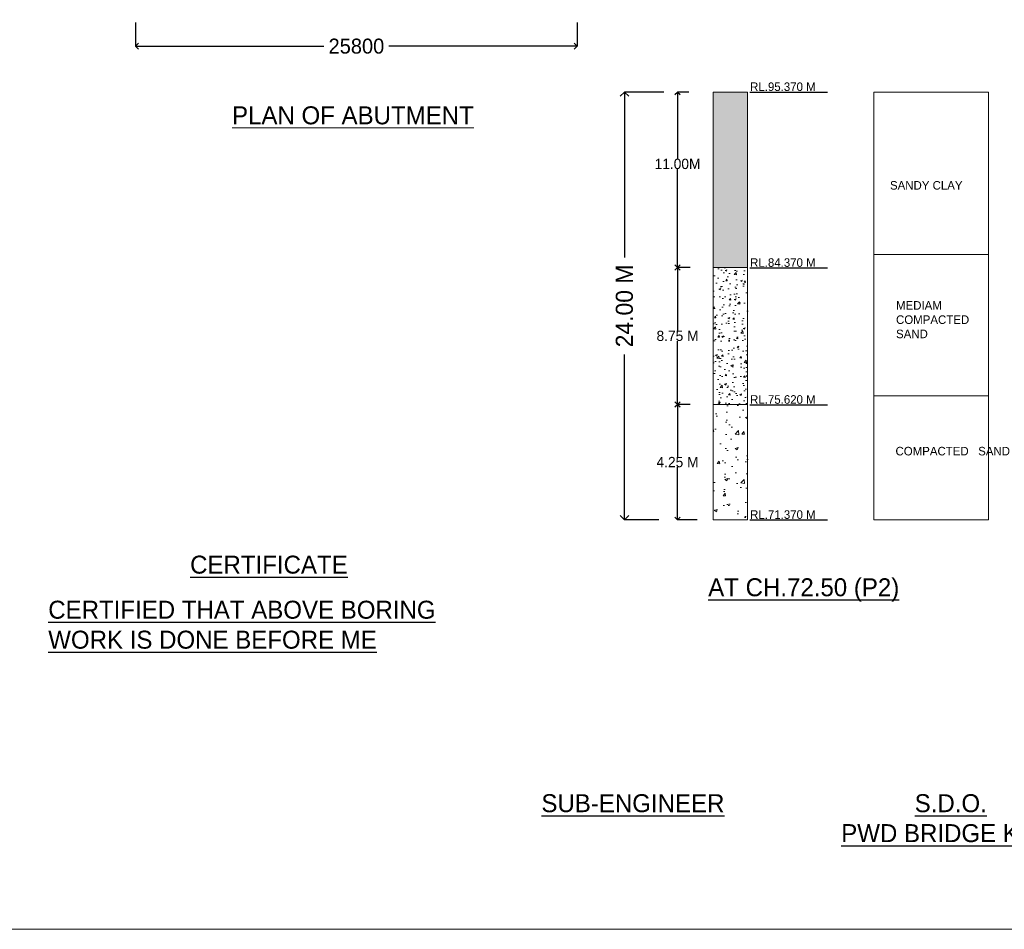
# Model space of a CAD drawing. Header units: millimetres. Extents: x -20950785 to 389010297, y -11535949 to 14056629.
# Tile 42 of 256: x 9354167 to 9411682, y -423663 to -370513. Entities that reach past the tile are written whole.
import ezdxf

# ---------------------------------------------------------------- set-up
doc = ezdxf.new("R2010")
doc.units = ezdxf.units.MM
doc.header["$LTSCALE"] = 60
doc.header["$MEASUREMENT"] = 0
doc.dimstyles.get("Standard").update_dxf_attribs({"dimtxt": 400, "dimasz": 215, "dimexe": 0.18, "dimexo": 0.0625, "dimgap": 0.09, "dimtad": 0, "dimtih": 1, "dimtoh": 1, "dimdec": 0, "dimzin": 4, "dimdsep": 46, "dimtxsty": 'Standard', "dimblk": 'OPEN90', "dimcen": 0, "dimadec": 0, "dimazin": 1, "dimtfac": 1, "dimtdec": 0, "dimtix": 1, "dimtofl": 0, "dimtmove": 0, "dimatfit": 3, "dimldrblk": 'OPEN30', "dimfxl": 1, "dimtolj": 1, "dimtzin": 0, "dimarcsym": 0})

# ---------------------------------------------------------------- blocks, each defined once
blk = doc.blocks.new('_Open90')
at = {"color": 0, "linetype": 'ByBlock', "lineweight": -2}
for p, q in [((0, 0), (-1, 0)), ((-0.5, 0.5), (0, 0)), ((0, 0), (-0.5, -0.5))]:
    blk.add_line(p, q, dxfattribs=at)
blk = doc.blocks.new('*D1575')
at = {"color": 0, "linetype": 'Continuous', "lineweight": -2, "ltscale": 20, "transparency": 16777216}
for p, q in [((9360936, -370671), (9360936, -372063)), ((9386736, -370671), (9386736, -372063)), ((9361286, -372063), (9371940, -372063)), ((9386386, -372063), (9375732, -372063))]:
    blk.add_line(p, q, dxfattribs=at)
at = {"layer": 'Defpoints', "color": 0, "linetype": 'Continuous', "lineweight": 9, "ltscale": 20, "transparency": 16777216}
for p in [(9360936, -370671), (9386736, -370671), (9386736, -372063)]:
    blk.add_point(p, dxfattribs=at)
at = {"color": 0, "linetype": 'Continuous', "lineweight": -2, "ltscale": 20, "transparency": 16777216, "xscale": 350, "yscale": 350, "zscale": 350, "rotation": 180}
blk.add_blockref('_Open90', (9360936, -372063), dxfattribs=at)
at = {"color": 0, "linetype": 'Continuous', "lineweight": -2, "ltscale": 20, "transparency": 16777216, "xscale": 350, "yscale": 350, "zscale": 350}
blk.add_blockref('_Open90', (9386736, -372063), dxfattribs=at)
at = {"color": 0, "linetype": 'Continuous', "lineweight": 9, "ltscale": 20, "transparency": 16777216, "insert": (9373836, -372063), "char_height": 700, "attachment_point": 5}
blk.add_mtext('\\A1;{\\H1.25x;25800}', dxfattribs=at)
blk = doc.blocks.new('_Open30')
at = {"color": 0, "linetype": 'ByBlock', "lineweight": -2}
for p, q in [((-1, 0.27), (0, 0)), ((0, 0), (-1, -0.27)), ((0, 0), (-1, 0))]:
    blk.add_line(p, q, dxfattribs=at)
blk = doc.blocks.new('*D1630')
at = {"color": 0, "lineweight": -2, "ltscale": 20, "transparency": 16777216}
for p, q in [((9393259, -374740), (9392594, -374740)), ((9392594, -375040), (9392594, -378643)), ((9392594, -384690), (9392594, -379243)), ((9393339, -384990), (9392594, -384990))]:
    blk.add_line(p, q, dxfattribs=at)
at = {"layer": 'Defpoints', "color": 0, "lineweight": 9, "ltscale": 20, "transparency": 16777216}
for p in [(9392594, -374740), (9393259, -374740), (9393339, -384990)]:
    blk.add_point(p, dxfattribs=at)
at = {"color": 0, "lineweight": -2, "ltscale": 20, "transparency": 16777216, "xscale": 300, "yscale": 300, "zscale": 300}
for p, rotation in [((9392594, -374740), 90), ((9392594, -384990), 270)]:
    blk.add_blockref('_Open90', p, dxfattribs=dict(at, rotation=rotation))
at = {"color": 0, "lineweight": 9, "ltscale": 20, "transparency": 16777216, "insert": (9392594, -378943), "char_height": 400, "attachment_point": 5}
blk.add_mtext('\\A1;{\\H1.5x;11.00M}', dxfattribs=at)
blk = doc.blocks.new('*D1631')
at = {"color": 0, "lineweight": -2, "ltscale": 20, "transparency": 16777216}
for p, q in [((9393339, -384990), (9392594, -384990)), ((9392594, -385290), (9392594, -388690)), ((9392594, -392690), (9392594, -389290)), ((9393339, -392990), (9392594, -392990))]:
    blk.add_line(p, q, dxfattribs=at)
at = {"layer": 'Defpoints', "color": 0, "lineweight": 9, "ltscale": 20, "transparency": 16777216}
for p in [(9392594, -384990), (9393339, -384990), (9393339, -392990)]:
    blk.add_point(p, dxfattribs=at)
at = {"color": 0, "lineweight": -2, "ltscale": 20, "transparency": 16777216, "xscale": 300, "yscale": 300, "zscale": 300}
for p, rotation in [((9392594, -384990), 90), ((9392594, -392990), 270)]:
    blk.add_blockref('_Open90', p, dxfattribs=dict(at, rotation=rotation))
at = {"color": 0, "lineweight": 9, "ltscale": 20, "transparency": 16777216, "insert": (9392594, -388990), "char_height": 400, "attachment_point": 5}
blk.add_mtext('\\A1;{\\H1.5x;8.75 M}', dxfattribs=at)
blk = doc.blocks.new('*D1632')
at = {"color": 0, "lineweight": -2, "ltscale": 20, "transparency": 16777216}
for p, q in [((9393339, -392990), (9392594, -392990)), ((9392594, -393290), (9392594, -396065)), ((9392594, -399440), (9392594, -396665)), ((9393735, -399740), (9392594, -399740))]:
    blk.add_line(p, q, dxfattribs=at)
at = {"layer": 'Defpoints', "color": 0, "lineweight": 9, "ltscale": 20, "transparency": 16777216}
for p in [(9392594, -392990), (9393339, -392990), (9393735, -399740)]:
    blk.add_point(p, dxfattribs=at)
at = {"color": 0, "lineweight": -2, "ltscale": 20, "transparency": 16777216, "xscale": 300, "yscale": 300, "zscale": 300}
for p, rotation in [((9392594, -392990), 90), ((9392594, -399740), 270)]:
    blk.add_blockref('_Open90', p, dxfattribs=dict(at, rotation=rotation))
at = {"color": 0, "lineweight": 9, "ltscale": 20, "transparency": 16777216, "insert": (9392594, -396365), "char_height": 400, "attachment_point": 5}
blk.add_mtext('\\A1;{\\H1.5x;4.25 M}', dxfattribs=at)
blk = doc.blocks.new('*D1633')
at = {"color": 0, "lineweight": -2, "transparency": 16777216}
for p, q in [((9391788, -374740), (9389492, -374740)), ((9389492, -375240), (9389492, -384406)), ((9389492, -399240), (9389492, -390073)), ((9391497, -399740), (9389492, -399740))]:
    blk.add_line(p, q, dxfattribs=at)
at = {"layer": 'Defpoints', "color": 0, "lineweight": 9, "transparency": 16777216}
for p in [(9391788, -374740), (9389492, -399740), (9391497, -399740)]:
    blk.add_point(p, dxfattribs=at)
at = {"color": 0, "lineweight": -2, "transparency": 16777216, "xscale": 500, "yscale": 500, "zscale": 500}
for p, rotation in [((9389492, -374740), 90), ((9389492, -399740), 270)]:
    blk.add_blockref('_Open90', p, dxfattribs=dict(at, rotation=rotation))
at = {"color": 0, "transparency": 16777216, "insert": (9389492, -387240), "char_height": 1000, "attachment_point": 5, "rotation": 90}
blk.add_mtext('\\A1;24.00 M', dxfattribs=at)

msp = doc.modelspace()

# ---------------------------------------------------------------- hatches: boundary and pattern name
at = {"lineweight": 9, "ltscale": 20}
h = msp.add_hatch(dxfattribs=at)
h.set_pattern_fill('AR-CONC', color=256, scale=100)
h.set_pattern_definition([(50, (7449959.4, -368372.3), (717.26018, -62.75213), [75, -825]), (355, (7449959.4, -368372.3), (-138.75133, 752.19213), [60, -660]), (100.451444, (7450019.2, -368377.56), (578.50885, 689.44), [63.7402, -701.1421]), (46.1842, (7449959.4, -368172.3), (1067.24133, -165.51928), [112.5, -1237.5]), (96.635635, (7450048.3, -368186.1), (934.66195, 974.1186), [95.61034, -1051.71376]), (351.184164, (7449959.4, -368172.3), (934.66195, 974.1186), [90, -990]), (21, (7450059.4, -368222.3), (596.90705, -402.61889), [75, -825]), (326, (7450059.4, -368222.3), (243.31533, 725.15005), [60, -660]), (71.451445, (7450109.15, -368255.9), (840.22238, 322.53115), [63.7402, -701.1421]), (37.5, (7449959.4, -368372.33), (12.159855, 332.893854), [0, -652, 0, -670, 0, -662.5]), (7.5, (7449959.4, -368372.33), (263.06954, 394.41171), [0, -382, 0, -637, 0, -252.5]), (327.5, (7449736.4, -368372.33), (533.822436, -22.554872), [0, -250, 0, -780, 0, -1035]), (317.5, (7449636.4, -368372.33), (583.18617, 100.10498), [0, -325, 0, -518, 0, -735])])
h.paths.add_polyline_path([(9305042.98, -384239.68), (9303042.98, -384239.68), (9303042.98, -392489.68), (9305042.98, -392489.68)])
h.paths.add_polyline_path([(9305063.93, -404820.18), (9309693.04, -404820.18), (9309693.04, -404038.95), (9305063.93, -404038.95)], flags=9)
h.paths.add_polyline_path([(9305063.93, -400320.18), (9309693.04, -400320.18), (9309693.04, -399538.95), (9305063.93, -399538.95)], flags=9)
h.paths.add_polyline_path([(9305063.42, -392571.69), (9309693.54, -392571.69), (9309693.54, -391787.44), (9305063.42, -391787.44)], flags=9)
h.paths.add_polyline_path([(9305063.42, -384321.69), (9309693.54, -384321.69), (9309693.54, -383537.44), (9305063.42, -383537.44)], flags=9)
h.paths.add_polyline_path([(9305063.93, -374820.18), (9309693.04, -374820.18), (9309693.04, -374038.95), (9305063.93, -374038.95)], flags=9)
h.paths.add_polyline_path([(9313973.91, -402653.12), (9318584.89, -402653.12), (9318584.89, -400724.92), (9313973.91, -400724.92)], flags=9)
h.paths.add_polyline_path([(9314193.96, -379995.34), (9316441.95, -379995.34), (9316441.95, -378909.55), (9314193.96, -378909.55)], flags=9)
h.paths.add_polyline_path([(9299891.52, -409948.64), (9314430.04, -409948.64), (9314430.04, -407866.97), (9299891.52, -407866.97)], flags=9)
h.paths.add_polyline_path([(9313830.17, -397406.65), (9318463.31, -397406.65), (9318463.31, -394634.71), (9313830.17, -394634.71)], flags=9)
h.paths.add_polyline_path([(9313498.94, -388715.78), (9318154.59, -388715.78), (9318154.59, -387629.99), (9313498.94, -387629.99)], flags=9)
h.paths.add_polyline_path([(9413985.31, -333598.75), (9424793.98, -333598.75), (9424793.98, -331283.91), (9413985.31, -331283.91)], flags=9)
h.paths.add_polyline_path([(9383405.73, -238638.61), (9388658.05, -238638.61), (9388658.05, -237335.66), (9383405.73, -237335.66)], flags=9)
h.paths.add_polyline_path([(9383489.63, -236841.36), (9388741.94, -236841.36), (9388741.94, -235538.4), (9383489.63, -235538.4)], flags=9)
h.paths.add_polyline_path([(9402505.26, -237732.81), (9408047.7, -237732.81), (9408047.7, -236429.85), (9402505.26, -236429.85)], flags=9)
h.paths.add_polyline_path([(9402428.52, -235857.48), (9407970.97, -235857.48), (9407970.97, -234554.53), (9402428.52, -234554.53)], flags=9)
h.paths.add_polyline_path([(9364133.54, -237732.81), (9369675.99, -237732.81), (9369675.99, -236429.85), (9364133.54, -236429.85)], flags=9)
h.paths.add_polyline_path([(9364056.8, -235857.48), (9369599.25, -235857.48), (9369599.25, -234554.53), (9364056.8, -234554.53)], flags=9)
h.paths.add_polyline_path([(9470139.99, -397353.43), (9566841.73, -397353.43), (9566841.73, -388863.45), (9470139.99, -388863.45)], flags=9)
h.paths.add_polyline_path([(9552010.34, -416787.57), (9561144.66, -416787.57), (9561144.66, -412444.38), (9552010.34, -412444.38)], flags=9)
h.paths.add_polyline_path([(9494166.13, -408126.44), (9580947.88, -408126.44), (9580947.88, -400905.14), (9494166.13, -400905.14)], flags=9)
h.paths.add_polyline_path([(9468893.12, -416988.19), (9488963.93, -416988.19), (9488963.93, -412710.73), (9468893.12, -412710.73)], flags=9)
h.paths.add_polyline_path([(9562715.43, -387910.9), (9568184.34, -387910.9), (9568184.34, -384361.68), (9562715.43, -384361.68)], flags=9)
h.paths.add_polyline_path([(9550938.3, -422794.46), (9563611.71, -422794.46), (9563611.71, -418517), (9550938.3, -418517)], flags=9)
h.paths.add_polyline_path([(9530595.59, -387988.59), (9535656.82, -387988.59), (9535656.82, -384439.38), (9530595.59, -384439.38)], flags=9)
h.paths.add_polyline_path([(9506972.43, -388227.15), (9512305.84, -388227.15), (9512305.84, -384677.93), (9506972.43, -384677.93)], flags=9)
h.paths.add_polyline_path([(9517674.4, -416644.23), (9530433.07, -416644.23), (9530433.07, -412366.77), (9517674.4, -412366.77)], flags=9)
h.paths.add_polyline_path([(9482212.53, -388150.03), (9489933.27, -388150.03), (9489933.27, -384600.81), (9482212.53, -384600.81)], flags=9)
h.paths.add_polyline_path([(9472773.31, -404978.19), (9487585.44, -404978.19), (9487585.44, -400700.74), (9472773.31, -400700.74)], flags=9)
h.paths.add_polyline_path([(9517436.28, -422731.55), (9534382.81, -422731.55), (9534382.81, -418454.09), (9517436.28, -418454.09)], flags=9)
h.paths.add_polyline_path([(9501707.34, -365850.63), (9577753.12, -365850.63), (9577753.12, -240258.29), (9501707.34, -240258.29)], flags=9)
h.paths.add_polyline_path([(9449811.58, -327898.14), (9455063.89, -327898.14), (9455063.89, -326595.19), (9449811.58, -326595.19)], flags=9)
h.paths.add_polyline_path([(9349562.22, -313541.63), (9355104.67, -313541.63), (9355104.67, -312238.68), (9349562.22, -312238.68)], flags=9)
h.paths.add_polyline_path([(9347213.24, -337446.77), (9358569.92, -337446.77), (9358569.92, -335131.32), (9347213.24, -335131.32)], flags=9)
h.paths.add_polyline_path([(9345865.05, -346911.82), (9351992.76, -346911.82), (9351992.76, -345391.7), (9345865.05, -345391.7)], flags=9)
h.paths.add_polyline_path([(9420584.11, -336053.73), (9432408.63, -336053.73), (9432408.63, -333738.49), (9420584.11, -333738.49)], flags=9)
h.paths.add_polyline_path([(9389335.6, -300830.25), (9396075.39, -300830.25), (9396075.39, -299310.14), (9389335.6, -299310.14)], flags=9)
h.paths.add_polyline_path([(9389335.6, -302668.66), (9395463.3, -302668.66), (9395463.3, -301148.54), (9389335.6, -301148.54)], flags=9)
h.paths.add_polyline_path([(9389335.6, -303753.85), (9395463.3, -303753.85), (9395463.3, -302233.73), (9389335.6, -302233.73)], flags=9)
h.paths.add_polyline_path([(9389258.52, -304780.96), (9395386.22, -304780.96), (9395386.22, -303260.85), (9389258.52, -303260.85)], flags=9)
h.paths.add_polyline_path([(9389258.52, -310501.4), (9395386.22, -310501.4), (9395386.22, -308981.29), (9389258.52, -308981.29)], flags=9)
h.paths.add_polyline_path([(9389278.29, -313512.52), (9395405.99, -313512.52), (9395405.99, -311992.4), (9389278.29, -311992.4)], flags=9)
h.paths.add_polyline_path([(9414444.94, -312646.4), (9419697.26, -312646.4), (9419697.26, -311343.44), (9414444.94, -311343.44)], flags=9)
h.paths.add_polyline_path([(9414444.94, -311827.14), (9419697.26, -311827.14), (9419697.26, -310524.18), (9414444.94, -310524.18)], flags=9)
h.paths.add_polyline_path([(9458693.9, -311780.63), (9463946.22, -311780.63), (9463946.22, -310477.67), (9458693.9, -310477.67)], flags=9)
h.paths.add_polyline_path([(9449811.58, -324793.12), (9455063.89, -324793.12), (9455063.89, -323490.17), (9449811.58, -323490.17)], flags=9)
h.paths.add_polyline_path([(9458677.16, -304443.26), (9468516.31, -304443.26), (9468516.31, -303140.3), (9458677.16, -303140.3)], flags=9)
h.paths.add_polyline_path([(9389294.87, -299744.5), (9399134.03, -299744.5), (9399134.03, -298441.55), (9389294.87, -298441.55)], flags=9)
h.paths.add_polyline_path([(9384195.69, -306101.36), (9385794.75, -306101.36), (9385794.75, -305232.72), (9384195.69, -305232.72)], flags=9)
h.paths.add_polyline_path([(9361995.69, -306102.7), (9363594.75, -306102.7), (9363594.75, -305234.06), (9361995.69, -305234.06)], flags=9)
h.paths.add_polyline_path([(9379311.6, -306096.36), (9380910.66, -306096.36), (9380910.66, -305227.72), (9379311.6, -305227.72)], flags=9)
h.paths.add_polyline_path([(9373111.6, -306079.85), (9374710.66, -306079.85), (9374710.66, -305211.22), (9373111.6, -305211.22)], flags=9)
h.paths.add_polyline_path([(9367110.63, -306096.36), (9368709.69, -306096.36), (9368709.69, -305227.72), (9367110.63, -305227.72)], flags=9)
h.paths.add_polyline_path([(9368069.84, -299361.93), (9381531.49, -299361.93), (9381531.49, -298158.97), (9368069.84, -298158.97)], flags=9)
h.paths.add_polyline_path([(9327769.74, -299369.32), (9339071.11, -299369.32), (9339071.11, -298283.53), (9327769.74, -298283.53)], flags=9)
h.paths.add_polyline_path([(9349535.67, -304868.24), (9354787.99, -304868.24), (9354787.99, -303565.28), (9349535.67, -303565.28)], flags=9)
h.paths.add_polyline_path([(9349535.67, -304069.85), (9354787.99, -304069.85), (9354787.99, -302766.9), (9349535.67, -302766.9)], flags=9)
h.paths.add_polyline_path([(9349535.67, -303068.24), (9354787.99, -303068.24), (9354787.99, -301765.28), (9349535.67, -301765.28)], flags=9)
h.paths.add_polyline_path([(9349535.67, -301019.01), (9355312.63, -301019.01), (9355312.63, -299716.06), (9349535.67, -299716.06)], flags=9)
h.paths.add_polyline_path([(9349562.22, -310541.63), (9355104.67, -310541.63), (9355104.67, -309238.68), (9349562.22, -309238.68)], flags=9)
h.paths.add_polyline_path([(9314363.84, -333493.79), (9315925.46, -333493.79), (9315925.46, -332408), (9314363.84, -332408)], flags=9)
h.paths.add_polyline_path([(9312578.34, -333468.87), (9314139.96, -333468.87), (9314139.96, -332383.07), (9312578.34, -332383.07)], flags=9)
h.paths.add_polyline_path([(9308483.9, -361666.38), (9310357.84, -361666.38), (9310357.84, -360363.43), (9308483.9, -360363.43)], flags=9)
h.paths.add_polyline_path([(9302921.17, -361616.25), (9304795.11, -361616.25), (9304795.11, -360313.29), (9302921.17, -360313.29)], flags=9)
h.paths.add_polyline_path([(9297253.55, -361678.38), (9299127.49, -361678.38), (9299127.49, -360375.43), (9297253.55, -360375.43)], flags=9)
h.paths.add_polyline_path([(9414375, -304228.7), (9422572.51, -304228.7), (9422572.51, -301913.66), (9414375, -301913.66)], flags=9)
h.paths.add_polyline_path([(9420153.66, -329503.83), (9430871.25, -329503.83), (9430871.25, -328566.36), (9420153.66, -328566.36)], flags=9)
h.paths.add_polyline_path([(9422296.31, -328713.78), (9427864.34, -328713.78), (9427864.34, -327776.91), (9422296.31, -327776.91)], flags=9)
h.paths.add_polyline_path([(9386464.47, -320159.35), (9397273.14, -320159.35), (9397273.14, -317844.51), (9386464.47, -317844.51)], flags=9)
h.paths.add_polyline_path([(9423429.15, -345029.23), (9429952.39, -345029.23), (9429952.39, -344091.76), (9423429.15, -344091.76)], flags=9)
h.paths.add_polyline_path([(9384096.03, -346811.82), (9390223.73, -346811.82), (9390223.73, -345291.7), (9384096.03, -345291.7)], flags=9)
h.paths.add_polyline_path([(9414451.47, -350037.06), (9420593.74, -350037.06), (9420593.74, -348943.34), (9414451.47, -348943.34)], flags=9)
h.paths.add_polyline_path([(9450756.87, -349829.35), (9456009.19, -349829.35), (9456009.19, -348526.39), (9450756.87, -348526.39)], flags=9)
h.paths.add_polyline_path([(9439290.04, -370630.47), (9449941.3, -370630.47), (9449941.3, -368350.29), (9439290.04, -368350.29)], flags=9)
h.paths.add_polyline_path([(9403273.66, -370710.22), (9413924.92, -370710.22), (9413924.92, -368430.05), (9403273.66, -368430.05)], flags=9)
h.paths.add_polyline_path([(9300516.87, -366701.34), (9314336.53, -366701.34), (9314336.53, -364638.33), (9300516.87, -364638.33)], flags=9)
h.paths.add_polyline_path([(9366166.87, -377213.33), (9381441.23, -377213.33), (9381441.23, -374933.16), (9366166.87, -374933.16)], flags=9)
h.paths.add_polyline_path([(9458693.9, -305386.84), (9464470.86, -305386.84), (9464470.86, -304083.88), (9458693.9, -304083.88)], flags=9)
h.paths.add_polyline_path([(9458693.9, -312730.69), (9463946.22, -312730.69), (9463946.22, -311427.73), (9458693.9, -311427.73)], flags=9)
h.paths.add_polyline_path([(9458693.9, -309729.68), (9463946.22, -309729.68), (9463946.22, -308426.73), (9458693.9, -308426.73)], flags=9)
h.paths.add_polyline_path([(9458693.9, -308328.07), (9463946.22, -308328.07), (9463946.22, -307025.12), (9458693.9, -307025.12)], flags=9)
h.paths.add_polyline_path([(9458693.9, -307328.07), (9463946.22, -307328.07), (9463946.22, -306025.12), (9458693.9, -306025.12)], flags=9)
h.paths.add_polyline_path([(9413637.58, -327941.52), (9418902.39, -327941.52), (9418902.39, -327004.05), (9413637.58, -327004.05)], flags=9)
h.paths.add_polyline_path([(9413747.21, -325010.47), (9418999.53, -325010.47), (9418999.53, -323707.51), (9413747.21, -323707.51)], flags=9)
h.paths.add_polyline_path([(9414444.94, -309343.42), (9419697.26, -309343.42), (9419697.26, -308040.46), (9414444.94, -308040.46)], flags=9)
h.paths.add_polyline_path([(9414444.94, -307355.23), (9419697.26, -307355.23), (9419697.26, -306052.28), (9414444.94, -306052.28)], flags=9)
h.paths.add_polyline_path([(9414444.94, -306355.23), (9419697.26, -306355.23), (9419697.26, -305052.28), (9414444.94, -305052.28)], flags=9)
h.paths.add_polyline_path([(9435421.89, -303639.18), (9442445.6, -303639.18), (9442445.6, -302336.22), (9435421.89, -302336.22)], flags=9)
h.paths.add_polyline_path([(9444509.1, -303573.48), (9452460.41, -303573.48), (9452460.41, -302270.52), (9444509.1, -302270.52)], flags=9)
h.paths.add_polyline_path([(9440938.37, -305167.62), (9443489.38, -305234.39), (9443517.79, -304148.96), (9440966.78, -304082.2)], flags=9)
h.paths.add_polyline_path([(9445404.56, -305111.44), (9455039.44, -305363.61), (9455067.85, -304278.19), (9445432.97, -304026.01)], flags=9)
h.paths.add_polyline_path([(9336379.21, -300679.59), (9336380.03, -300679.59), (9336380.03, -300679.16), (9336379.21, -300679.16)], flags=9)
h.paths.add_polyline_path([(9431205.45, -223146.7), (9442406.76, -223146.7), (9442406.76, -220540.71), (9431205.45, -220540.71)], flags=9)
h.paths.add_polyline_path([(9320824.74, -223405.63), (9337481.44, -223405.63), (9337481.44, -220799.63), (9320824.74, -220799.63)], flags=9)
h.paths.add_polyline_path([(9384386.02, -234040.14), (9392408.29, -234040.14), (9392408.29, -232520.03), (9384386.02, -232520.03)], flags=9)
h.paths.add_polyline_path([(9379703.62, -232981.1), (9388683.04, -232981.1), (9388683.04, -231460.98), (9379703.62, -231460.98)], flags=9)
h.paths.add_polyline_path([(9376996.53, -230478.8), (9400269.53, -230478.8), (9400269.53, -228307.21), (9376996.53, -228307.21)], flags=9)
h.paths.add_polyline_path([(9470544.37, -270483.67), (9490859.26, -270483.67), (9490859.26, -267280.9), (9470544.37, -267280.9)], flags=9)
h.paths.add_polyline_path([(9474828.62, -288268.09), (9487143.87, -288268.09), (9487143.87, -282565.31), (9474828.62, -282565.31)], flags=9)
h.paths.add_polyline_path([(9474732.2, -277679.86), (9487476.8, -277679.86), (9487476.8, -274477.09), (9474732.2, -274477.09)], flags=9)
h.paths.add_polyline_path([(9410656.28, -267478.28), (9413865.91, -267478.28), (9413865.91, -264220.89), (9410656.28, -264220.89)], flags=9)
h.paths.add_polyline_path([(9417374.5, -262541.27), (9423502.2, -262541.27), (9423502.2, -261021.16), (9417374.5, -261021.16)], flags=9)
h.paths.add_polyline_path([(9357966.28, -267478.28), (9361175.91, -267478.28), (9361175.91, -264220.89), (9357966.28, -264220.89)], flags=9)
h.paths.add_polyline_path([(9364308.68, -262578.54), (9370436.39, -262578.54), (9370436.39, -261058.42), (9364308.68, -261058.42)], flags=9)
h.paths.add_polyline_path([(9395823.55, -263660.39), (9401951.25, -263660.39), (9401951.25, -262140.28), (9395823.55, -262140.28)], flags=9)
h.paths.add_polyline_path([(9392117.31, -268734.73), (9395010.72, -268734.73), (9395010.72, -265627.34), (9392117.31, -265627.34)], flags=9)
h.paths.add_polyline_path([(9380823.55, -263660.39), (9386951.25, -263660.39), (9386951.25, -262140.28), (9380823.55, -262140.28)], flags=9)
h.paths.add_polyline_path([(9377117.31, -268734.73), (9380010.72, -268734.73), (9380010.72, -265627.34), (9377117.31, -265627.34)], flags=9)
h.paths.add_polyline_path([(9410098.66, -279536.02), (9410098.66, -272695.17), (9406895.89, -272695.17), (9406895.89, -279536.02)], flags=9)
h.paths.add_polyline_path([(9410098.66, -289005.56), (9410098.66, -283272.14), (9406895.89, -283272.14), (9406895.89, -289005.56)], flags=9)
h.paths.add_polyline_path([(9395098.66, -279536.02), (9395098.66, -272695.17), (9391895.89, -272695.17), (9391895.89, -279536.02)], flags=9)
h.paths.add_polyline_path([(9395098.66, -288979.6), (9395098.66, -283246.18), (9391895.89, -283246.18), (9391895.89, -288979.6)], flags=9)
h.paths.add_polyline_path([(9380098.66, -279536.02), (9380098.66, -272695.17), (9376895.89, -272695.17), (9376895.89, -279536.02)], flags=9)
h.paths.add_polyline_path([(9380098.66, -288991.5), (9380098.66, -283258.08), (9376895.89, -283258.08), (9376895.89, -288991.5)], flags=9)
h.paths.add_polyline_path([(9365098.66, -279536.02), (9365098.66, -272695.17), (9361895.89, -272695.17), (9361895.89, -279536.02)], flags=9)
h.paths.add_polyline_path([(9365098.66, -288955.81), (9365098.66, -283222.39), (9361895.89, -283222.39), (9361895.89, -288955.81)], flags=9)
h.paths.add_polyline_path([(9462598.66, -279536.02), (9462598.66, -272695.17), (9459395.89, -272695.17), (9459395.89, -279536.02)], flags=9)
h.paths.add_polyline_path([(9462598.66, -289622), (9462598.66, -282781.15), (9459395.89, -282781.15), (9459395.89, -289622)], flags=9)
h.paths.add_polyline_path([(9452598.66, -279502.49), (9452598.66, -272661.65), (9449395.89, -272661.65), (9449395.89, -279502.49)], flags=9)
h.paths.add_polyline_path([(9452598.66, -289622), (9452598.66, -282781.15), (9449395.89, -282781.15), (9449395.89, -289622)], flags=9)
h.paths.add_polyline_path([(9290544.37, -270483.67), (9310859.26, -270483.67), (9310859.26, -267280.9), (9290544.37, -267280.9)], flags=9)
h.paths.add_polyline_path([(9294828.62, -288268.09), (9307143.87, -288268.09), (9307143.87, -282565.31), (9294828.62, -282565.31)], flags=9)
h.paths.add_polyline_path([(9294732.2, -277679.86), (9307476.8, -277679.86), (9307476.8, -274477.09), (9294732.2, -274477.09)], flags=9)
h.paths.add_polyline_path([(9442598.66, -279536.02), (9442598.66, -272695.17), (9439395.89, -272695.17), (9439395.89, -279536.02)], flags=9)
h.paths.add_polyline_path([(9442598.66, -289622), (9442598.66, -282781.15), (9439395.89, -282781.15), (9439395.89, -289622)], flags=9)
h.paths.add_polyline_path([(9432598.66, -279536.02), (9432598.66, -272695.17), (9429395.89, -272695.17), (9429395.89, -279536.02)], flags=9)
h.paths.add_polyline_path([(9432598.66, -289622), (9432598.66, -282781.15), (9429395.89, -282781.15), (9429395.89, -289622)], flags=9)
h.paths.add_polyline_path([(9422598.66, -279536.02), (9422598.66, -272695.17), (9419395.89, -272695.17), (9419395.89, -279536.02)], flags=9)
h.paths.add_polyline_path([(9422598.66, -289622), (9422598.66, -282781.15), (9419395.89, -282781.15), (9419395.89, -289622)], flags=9)
h.paths.add_polyline_path([(9412598.66, -279536.02), (9412598.66, -272695.17), (9409395.89, -272695.17), (9409395.89, -279536.02)], flags=9)
h.paths.add_polyline_path([(9412598.66, -288982.31), (9412598.66, -283248.89), (9409395.89, -283248.89), (9409395.89, -288982.31)], flags=9)
h.paths.add_polyline_path([(9402598.66, -279536.02), (9402598.66, -272695.17), (9399395.89, -272695.17), (9399395.89, -279536.02)], flags=9)
h.paths.add_polyline_path([(9402598.66, -289005.56), (9402598.66, -283272.14), (9399395.89, -283272.14), (9399395.89, -289005.56)], flags=9)
h.paths.add_polyline_path([(9392598.66, -279536.02), (9392598.66, -272695.17), (9389395.89, -272695.17), (9389395.89, -279536.02)], flags=9)
h.paths.add_polyline_path([(9392598.66, -288979.6), (9392598.66, -283246.18), (9389395.89, -283246.18), (9389395.89, -288979.6)], flags=9)
h.paths.add_polyline_path([(9382598.66, -279536.02), (9382598.66, -272695.17), (9379395.89, -272695.17), (9379395.89, -279536.02)], flags=9)
h.paths.add_polyline_path([(9382598.66, -288986.09), (9382598.66, -283252.67), (9379395.89, -283252.67), (9379395.89, -288986.09)], flags=9)
h.paths.add_polyline_path([(9372598.66, -279536.02), (9372598.66, -272695.17), (9369395.89, -272695.17), (9369395.89, -279536.02)], flags=9)
h.paths.add_polyline_path([(9372598.66, -288991.5), (9372598.66, -283258.08), (9369395.89, -283258.08), (9369395.89, -288991.5)], flags=9)
h.paths.add_polyline_path([(9362598.66, -279536.02), (9362598.66, -272695.17), (9359395.89, -272695.17), (9359395.89, -279536.02)], flags=9)
h.paths.add_polyline_path([(9362598.66, -288955.81), (9362598.66, -283222.39), (9359395.89, -283222.39), (9359395.89, -288955.81)], flags=9)
h.paths.add_polyline_path([(9352598.66, -279536.02), (9352598.66, -272695.17), (9349395.89, -272695.17), (9349395.89, -279536.02)], flags=9)
h.paths.add_polyline_path([(9352598.66, -288983.39), (9352598.66, -283249.97), (9349395.89, -283249.97), (9349395.89, -288983.39)], flags=9)
h.paths.add_polyline_path([(9342598.66, -279536.02), (9342598.66, -272695.17), (9339395.89, -272695.17), (9339395.89, -279536.02)], flags=9)
h.paths.add_polyline_path([(9342598.66, -288962.3), (9342598.66, -283228.88), (9339395.89, -283228.88), (9339395.89, -288962.3)], flags=9)
h.paths.add_polyline_path([(9332598.66, -279536.02), (9332598.66, -272695.17), (9329395.89, -272695.17), (9329395.89, -279536.02)], flags=9)
h.paths.add_polyline_path([(9332598.66, -289068.28), (9332598.66, -283334.86), (9329395.89, -283334.86), (9329395.89, -289068.28)], flags=9)
h.paths.add_polyline_path([(9322598.66, -279536.02), (9322598.66, -272695.17), (9319395.89, -272695.17), (9319395.89, -279536.02)], flags=9)
h.paths.add_polyline_path([(9322598.66, -288978.52), (9322598.66, -283245.1), (9319395.89, -283245.1), (9319395.89, -288978.52)], flags=9)
h = msp.add_hatch(dxfattribs=at)
h.set_pattern_fill('AR-CONC', color=256, scale=50)
h.set_pattern_definition([(50, (7509077.23, -368372.33), (358.63009, -31.376067), [37.5, -412.5]), (355, (7509077.23, -368372.33), (-69.37567, 376.09607), [30, -330]), (100.451444, (7509107.1, -368374.94), (289.254423, 344.719995), [31.870096, -350.571056]), (46.1842, (7509077.23, -368272.33), (533.62067, -82.75964), [56.25, -618.75]), (96.635635, (7509121.7, -368279.2), (467.33097, 487.0593), [47.80517, -525.85688]), (351.184164, (7509077.2, -368272.3), (467.33097, 487.0593), [45, -495]), (21, (7509127.23, -368297.33), (298.453526, -201.309445), [37.5, -412.5]), (326, (7509127.23, -368297.33), (121.657666, 362.57502), [30, -330]), (71.451445, (7509152.1, -368314.1), (420.11119, 161.265576), [31.870095, -350.571056]), (37.5, (7509077.23, -368372.33), (6.079928, 166.446927), [0, -326, 0, -335, 0, -331.25]), (7.5, (7509077.23, -368372.33), (131.534769, 197.205856), [0, -191, 0, -318.5, 0, -126.25]), (327.5, (7508965.73, -368372.33), (266.911218, -11.277436), [0, -125, 0, -390, 0, -517.5]), (317.5, (7508915.73, -368372.33), (291.593085, 50.05249), [0, -162.5, 0, -259, 0, -367.5])])
h.paths.add_polyline_path([(9396683.5, -374739.68), (9394683.5, -374739.68), (9394683.5, -384989.68), (9396683.5, -384989.68)])
h = msp.add_hatch(dxfattribs=at)
h.set_pattern_fill('AR-CONC', color=256, scale=150)
h.set_pattern_definition([(50, (7509077.2, -368372.3), (1075.89027, -94.1282), [112.5, -1237.5]), (355, (7509077.2, -368372.3), (-208.127, 1128.2882), [90, -990]), (100.451444, (7509166.9, -368380.2), (867.76327, 1034.16), [95.6103, -1051.71317]), (46.1842, (7509077.2, -368072.3), (1600.862, -248.2789), [168.75, -1856.25]), (96.63564, (7509210.6, -368093), (1401.9929, 1461.1779), [143.4155, -1577.5706]), (351.18416, (7509077.2, -368072.3), (1401.9929, 1461.1779), [135, -1485]), (21, (7509227.2, -368147.3), (895.36058, -603.92834), [112.5, -1237.5]), (326, (7509227.2, -368147.3), (364.973, 1087.72507), [90, -990]), (71.451445, (7509301.8, -368197.7), (1260.33357, 483.79673), [95.6103, -1051.71317]), (37.5, (7509077.23, -368372.33), (18.23978, 499.34078), [0, -978, 0, -1005, 0, -993.75]), (7.5, (7509077.2, -368372.33), (394.6043, 591.61757), [0, -573, 0, -955.5, 0, -378.75]), (327.5, (7508742.73, -368372.33), (800.73365, -33.83231), [0, -375, 0, -1170, 0, -1552.5]), (317.5, (7508592.7, -368372.3), (874.77925, 150.15747), [0, -487.5, 0, -777, 0, -1102.5])])
h.paths.add_polyline_path([(9396683.5, -384989.68), (9394683.5, -384989.68), (9394683.5, -392989.68), (9396683.5, -392989.68)])
h = msp.add_hatch(dxfattribs=at)
h.set_pattern_fill('AR-CONC', color=256, scale=250)
h.set_pattern_definition([(50, (7509077.2, -368372.3), (1793.1505, -156.8803), [187.5, -2062.5]), (355, (7509077.2, -368372.3), (-346.8783, 1880.4803), [150, -1650]), (100.45144, (7509226.7, -368385.4), (1446.2721, 1723.6), [159.3505, -1752.8553]), (46.1842, (7509077.2, -367872.3), (2668.1033, -413.7982), [281.25, -3093.75]), (96.63564, (7509299.6, -367906.8), (2336.655, 2435.2965), [239.026, -2629.2844]), (351.18416, (7509077.2, -367872.3), (2336.655, 2435.2965), [225, -2475]), (21, (7509327.2, -367997.3), (1492.2676, -1006.5472), [187.5, -2062.5]), (326, (7509327.2, -367997.3), (608.2883, 1812.8751), [150, -1650]), (71.45144, (7509451.6, -368081.2), (2100.556, 806.3279), [159.3505, -1752.8553]), (37.5, (7509077.2, -368372.3), (30.39964, 832.23463), [0, -1630, 0, -1675, 0, -1656.25]), (7.5, (7509077.2, -368372.3), (657.67384, 986.0293), [0, -955, 0, -1592.5, 0, -631.25]), (327.5, (7508519.7, -368372.3), (1334.5561, -56.38718), [0, -625, 0, -1950, 0, -2587.5]), (317.5, (7508269.7, -368372.3), (1457.9654, 250.26246), [0, -812.5, 0, -1295, 0, -1837.5])])
h.paths.add_polyline_path([(9396683.5, -392989.68), (9394683.5, -392989.68), (9394683.5, -399739.68), (9396683.5, -399739.68)])

# ---------------------------------------------------------------- linework, layer by layer
for p, q in [((9394683.5, -399739.68), (9394683.5, -374739.68)), ((9394683.5, -374739.68), (9396683.5, -374739.68)), ((9396683.5, -374739.68), (9396683.5, -399739.68)), ((9404055.86, -374739.68), (9410753.54, -374739.68)), ((9404055.86, -399739.68), (9404055.86, -374739.68)), ((9410753.54, -399739.68), (9410753.54, -374739.68)), ((9404055.86, -384239.68), (9410753.54, -384239.68)), ((9394683.5, -384989.68), (9396683.5, -384989.68)), ((9404055.86, -392489.68), (9410753.54, -392489.68)), ((9394683.5, -392989.68), (9396683.5, -392989.68)), ((9394683.5, -399739.68), (9396683.5, -399739.68)), ((9394683.5, -399739.68), (9396683.5, -399739.68)), ((9404055.86, -399739.68), (9410753.54, -399739.68))]:
    msp.add_line(p, q, dxfattribs=at)
at = {"color": 7}
for p, q in [((9396809.89, -374739.68), (9401360.28, -374739.68)), ((9396809.89, -385013.98), (9401360.28, -385013.98)), ((9396809.89, -393014.58), (9401360.28, -393014.58)), ((9396809.89, -399739.68), (9401360.28, -399739.68))]:
    msp.add_line(p, q, dxfattribs=at)
at = {"color": 7, "linetype": 'Continuous', "lineweight": 9, "ltscale": 20}
msp.add_lwpolyline([(9580630.72, -423663.4), (9284767.37, -423663.4), (9284767.37, -217181.82), (9580630.72, -217181.82)], close=True, dxfattribs=at)

# ---------------------------------------------------------------- texts
at = {"color": 7}
for s, height, p in [('RL.95.370 M', 500, (9396834.65, -374679.56)), ('RL.84.370 M', 500, (9396834.65, -384953.87)), ('RL.75.620 M', 500, (9396834.65, -392954.46)), ('RL.71.370 M', 500, (9396834.65, -399679.56)), ('%%UAT CH.72.50 (P2)', 1050, (9394386.38, -404202.59))]:
    msp.add_text(s, height=height, dxfattribs=at).set_placement(p)
at = {"color": 7, "linetype": 'Continuous', "lineweight": 9, "insert": (9366570.41, -375575.74), "char_height": 1050, "width": 18152.7749, "attachment_point": 1}
msp.add_mtext('{\\LPLAN OF ABUTMENT}', dxfattribs=at)
at = {"color": 7, "attachment_point": 1}
for s, insert, char_height, width in [('SANDY CLAY', (9405004.53, -379943.2), 500, 6625.8825), ('MEDIAM COMPACTED   SAND', (9405357.92, -386956.99), 500, 6625.8825), ('COMPACTED   SAND', (9405327.03, -395473.09), 500, 6625.8825), ('{\\LCERTIFICATE}', (9364121.76, -401829.61), 1050, 18152.7749), ('{\\LCERTIFIED THAT ABOVE BORING WORK IS DONE BEFORE ME}', (9355835.77, -404463.79), 1050, 26112.8309), ('{\\LSUB-ENGINEER}', (9384642.55, -415768.41), 1050, 18152.7749), ('           {\\LS.D.O.\\PPWD BRIDGE KANKER}', (9402156.24, -415768.41), 1050, 18152.7749)]:
    msp.add_mtext(s, dxfattribs=dict(at, insert=insert, char_height=char_height, width=width))

# ---------------------------------------------------------------- dimensions: what is measured, and where the dimension line sits
at = {"color": 7, "linetype": 'Continuous', "lineweight": 9, "ltscale": 20}
dim = msp.add_linear_dim(base=(9386735.64, -372062.67), p1=(9360935.64, -370670.93), p2=(9386735.64, -370670.93), text='{\\H1.25x;<>}', dimstyle='Standard', override={"dimtxt": 700, "dimasz": 350}, dxfattribs=at)
dim.commit()
dim.dimension.update_dxf_attribs({"geometry": '*D1575', "text_midpoint": (9373835.64, -372062.67)})
dim = msp.add_linear_dim(base=(9389492.07, -399739.68), p1=(9391787.79, -374739.68), p2=(9391496.6, -399739.68), angle=90, text='24.00 M', dimstyle='Standard', override={"dimtxt": 1000, "dimasz": 500, "dimfxl": 300})
dim.commit()
dim.dimension.update_dxf_attribs({"geometry": '*D1633', "text_midpoint": (9389492.07, -387239.68), "text_rotation": 90})
at = {"lineweight": 9, "ltscale": 20}
dim = msp.add_linear_dim(base=(9392593.91, -374739.68), p1=(9393338.71, -384989.68), p2=(9393258.76, -374739.68), angle=90, text='{\\H1.5x;11.00M}', dimstyle='Standard', override={"dimasz": 300, "dimfxl": 300}, dxfattribs=at)
dim.commit()
dim.dimension.update_dxf_attribs({"geometry": '*D1630', "text_midpoint": (9392593.91, -378943), "dimtype": 160})
for base, p1, p2, text, picture, middle in [((9392593.91, -384989.68), (9393338.71, -392989.68), (9393338.71, -384989.68), '{\\H1.5x;8.75 M}', '*D1631', (9392593.91, -388989.68)), ((9392593.91, -392989.68), (9393735.06, -399739.68), (9393338.71, -392989.68), '{\\H1.5x;4.25 M}', '*D1632', (9392593.91, -396364.68))]:
    dim = msp.add_linear_dim(base=base, p1=p1, p2=p2, angle=90, text=text, dimstyle='Standard', override={"dimasz": 300, "dimfxl": 300}, dxfattribs=at)
    dim.commit()
    dim.dimension.update_dxf_attribs({"geometry": picture, "text_midpoint": middle})

doc.saveas('drawing.dxf')
